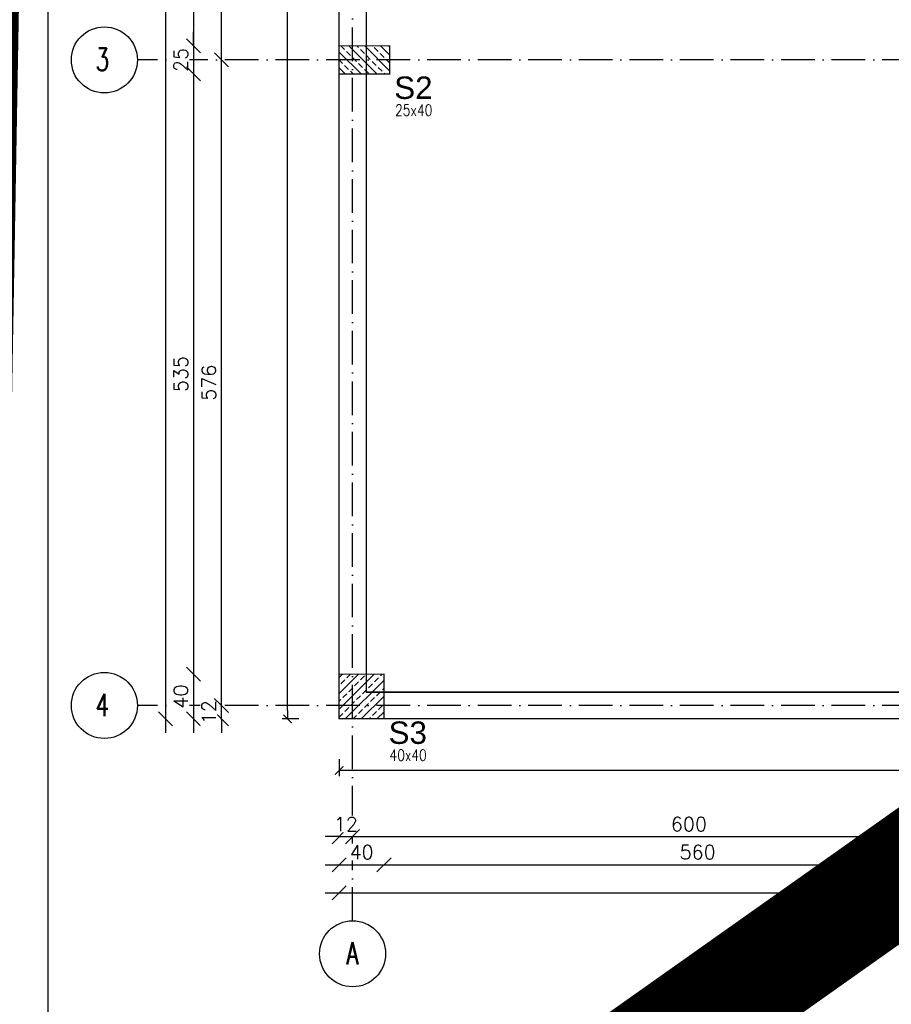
# Model space of a CAD drawing. Header units: millimetres. Extents: x -175722 to -110961, y 52375 to 104640.
# Tile 41 of 146: x -153085 to -152307, y 74726 to 75604. Entities that reach past the tile are written whole.
import ezdxf

# ---------------------------------------------------------------- set-up
doc = ezdxf.new("R2010")
doc.units = ezdxf.units.MM
doc.linetypes.add('ACAD_ISO10W100', pattern=[18, 12, -3, 0, -3])
for name, color, linetype in [('1', 7, 'Continuous'), ('_R - RAMKI', 7, 'Continuous'), ('AS_Balustrady', 53, 'Continuous'), ('BA_txs', 2, 'Continuous'), ('H', 8, 'Continuous'), ('OSIE', 4, 'ACAD_ISO10W100')]:
    doc.layers.add(name, color=color, linetype=linetype)
doc.layers.add('A_KONSTRUKCJA', color=170, linetype='Continuous', lineweight=30)
doc.styles.add('Arial', font='arial.ttf', dxfattribs={"height": 90})
doc.styles.add('BIKTS', font='bikromsw.shx', dxfattribs={"width": 0.85})
doc.styles.add('e-cad_3', font='simplex.shx', dxfattribs={"width": 0.8})
doc.styles.add('ROMANS', font='romans')
doc.styles.add('TAB_Arial_bold', font='arialbd.ttf')
doc.styles.add('Technic', font='technic_.ttf')
doc.dimstyles.new('Architektoniczny200', dxfattribs={"dimscale": 5, "dimtxt": 2.5, "dimasz": 1.5, "dimexe": 1, "dimexo": 2, "dimgap": 0, "dimtad": 0, "dimdec": 1, "dimzin": 9, "dimtxsty": 'Technic', "dimblk": 'Architectural', "dimcen": 1, "dimclrt": 7, "dimaunit": 1, "dimadec": 0, "dimazin": 0, "dimtfac": 1, "dimtdec": 1, "dimtix": 1, "dimtmove": 2, "dimatfit": 3, "dimldrblk": 'DOT', "dimfxl": 0, "dimtvp": 0.769231, "dimtolj": 1, "dimarcsym": 0})
doc.dimstyles.new('AS_DIM_STYLE1', dxfattribs={"dimscale": 5, "dimtxt": 2.5, "dimasz": 1, "dimexe": 1.25, "dimexo": 2, "dimgap": 1, "dimtad": 1, "dimdec": 0, "dimdsep": 46, "dimtxsty": 'ROMANS', "dimblk": 'OBLIQUE', "dimcen": 0, "dimdle": 1, "dimclrd": 8, "dimclre": 8, "dimclrt": 9, "dimadec": 0, "dimazin": 0, "dimtfac": 1, "dimtdec": 0, "dimtmove": 1, "dimatfit": 3, "dimldrblk": 'CLOSEDBLANK', "dimfxl": 0, "dimtolj": 1, "dimtzin": 0, "dimarcsym": 0})

# ---------------------------------------------------------------- blocks, each defined once
blk = doc.blocks.new('_Oblique')
at = {"color": 0, "linetype": 'ByBlock', "lineweight": -2}
blk.add_line((-0.5, -0.5), (0.5, 0.5), dxfattribs=at)
blk = doc.blocks.new('*D323')
at = {"layer": '_R - RAMKI', "color": 8, "lineweight": -2, "transparency": 16777216}
blk.add_line((-152954.67, 76744.1), (-152954.67, 74968.1), dxfattribs=at)
at = {"layer": 'Defpoints', "color": 0, "transparency": 16777216}
for p in [(-152799.67, 76731.6), (-152954.67, 74980.6), (-152799.67, 74980.6)]:
    blk.add_point(p, dxfattribs=at)
at = {"layer": '_R - RAMKI', "color": 8, "lineweight": -2, "transparency": 16777216, "xscale": 12.5, "yscale": 12.5, "zscale": 12.5}
for p, rotation in [((-152954.67, 76731.6), 90), ((-152954.67, 74980.6), 270)]:
    blk.add_blockref('_Oblique', p, dxfattribs=dict(at, rotation=rotation))
at = {"layer": '_R - RAMKI', "color": 9, "transparency": 16777216, "insert": (-152965.92, 75856.1), "char_height": 12.5, "attachment_point": 5, "rotation": 90, "style": 'ROMANS', "bg_fill": 3, "box_fill_scale": 1.1, "bg_fill_color": 256, "bg_fill_true_color": 13158600, "bg_fill_transparency": 0}
blk.add_mtext('\\A1;1751', dxfattribs=at)
blk = doc.blocks.new('_ClosedBlank')
at = {"color": 0, "linetype": 'ByBlock', "lineweight": -2}
for p, q in [((-1, 0.167), (0, 0)), ((-1, 0.167), (-1, -0.167)), ((0, 0), (-1, -0.167))]:
    blk.add_line(p, q, dxfattribs=at)
blk = doc.blocks.new('*D327')
at = {"layer": '_R - RAMKI', "color": 8, "lineweight": -2, "transparency": 16777216}
blk.add_line((-152929.67, 76143.93), (-152929.67, 75568.27), dxfattribs=at)
at = {"layer": 'Defpoints', "color": 0, "transparency": 16777216}
for p in [(-152799.67, 76131.43), (-152929.67, 75580.77), (-152799.67, 75580.77)]:
    blk.add_point(p, dxfattribs=at)
at = {"layer": '_R - RAMKI', "color": 8, "lineweight": -2, "transparency": 16777216, "xscale": 12.5, "yscale": 12.5, "zscale": 12.5}
for p, rotation in [((-152929.67, 76131.43), 90), ((-152929.67, 75580.77), 270)]:
    blk.add_blockref('_Oblique', p, dxfattribs=dict(at, rotation=rotation))
at = {"layer": '_R - RAMKI', "color": 9, "transparency": 16777216, "insert": (-152940.92, 75856.1), "char_height": 12.5, "attachment_point": 5, "rotation": 90, "style": 'ROMANS', "bg_fill": 3, "box_fill_scale": 1.1, "bg_fill_color": 256, "bg_fill_true_color": 13158600, "bg_fill_transparency": 0}
blk.add_mtext('\\A1;551', dxfattribs=at)
blk = doc.blocks.new('*D328')
at = {"layer": '_R - RAMKI', "color": 8, "lineweight": -2, "transparency": 16777216}
for p, q in [((-152929.67, 75580.77), (-152929.67, 75593.27)), ((-152929.67, 75580.77), (-152929.67, 75555.77)), ((-152929.67, 75555.77), (-152929.67, 75543.27))]:
    blk.add_line(p, q, dxfattribs=at)
at = {"layer": 'Defpoints', "color": 0, "transparency": 16777216}
for p in [(-152799.67, 75580.77), (-152799.67, 75555.77)]:
    blk.add_point(p, dxfattribs=at)
at = {"layer": '_R - RAMKI', "color": 8, "lineweight": -2, "transparency": 16777216, "xscale": 12.5, "yscale": 12.5, "zscale": 12.5}
for p, rotation in [((-152929.67, 75580.77), 270), ((-152929.67, 75555.77), 90)]:
    blk.add_blockref('_Oblique', p, dxfattribs=dict(at, rotation=rotation))
at = {"layer": '_R - RAMKI', "color": 9, "transparency": 16777216, "insert": (-152940.92, 75568.27), "char_height": 12.5, "attachment_point": 5, "rotation": 90, "style": 'ROMANS', "bg_fill": 3, "box_fill_scale": 1.1, "bg_fill_color": 256, "bg_fill_true_color": 13158600, "bg_fill_transparency": 0}
blk.add_mtext('\\A1;25', dxfattribs=at)
at = {"layer": 'Defpoints', "color": 0, "transparency": 16777216}
blk.add_point((-152929.67, 75555.77), dxfattribs=at)
blk = doc.blocks.new('*D329')
at = {"layer": '_R - RAMKI', "color": 8, "lineweight": -2, "transparency": 16777216}
blk.add_line((-152929.67, 75568.27), (-152929.67, 75008.1), dxfattribs=at)
at = {"layer": 'Defpoints', "color": 0, "transparency": 16777216}
for p in [(-152799.67, 75555.77), (-152929.67, 75020.6), (-152799.67, 75020.6)]:
    blk.add_point(p, dxfattribs=at)
at = {"layer": '_R - RAMKI', "color": 8, "lineweight": -2, "transparency": 16777216, "xscale": 12.5, "yscale": 12.5, "zscale": 12.5}
for p, rotation in [((-152929.67, 75555.77), 90), ((-152929.67, 75020.6), 270)]:
    blk.add_blockref('_Oblique', p, dxfattribs=dict(at, rotation=rotation))
at = {"layer": '_R - RAMKI', "color": 9, "transparency": 16777216, "insert": (-152940.92, 75288.18), "char_height": 12.5, "attachment_point": 5, "rotation": 90, "style": 'ROMANS', "bg_fill": 3, "box_fill_scale": 1.1, "bg_fill_color": 256, "bg_fill_true_color": 13158600, "bg_fill_transparency": 0}
blk.add_mtext('\\A1;535', dxfattribs=at)
blk = doc.blocks.new('*D330')
at = {"layer": '_R - RAMKI', "color": 8, "lineweight": -2, "transparency": 16777216}
blk.add_line((-152929.67, 75033.1), (-152929.67, 74968.1), dxfattribs=at)
at = {"layer": 'Defpoints', "color": 0, "transparency": 16777216}
for p in [(-152799.67, 75020.6), (-152929.67, 74980.6), (-152799.67, 74980.6)]:
    blk.add_point(p, dxfattribs=at)
at = {"layer": '_R - RAMKI', "color": 8, "lineweight": -2, "transparency": 16777216, "xscale": 12.5, "yscale": 12.5, "zscale": 12.5}
for p, rotation in [((-152929.67, 75020.6), 90), ((-152929.67, 74980.6), 270)]:
    blk.add_blockref('_Oblique', p, dxfattribs=dict(at, rotation=rotation))
at = {"layer": '_R - RAMKI', "color": 9, "transparency": 16777216, "insert": (-152940.92, 75000.6), "char_height": 12.5, "attachment_point": 5, "rotation": 90, "style": 'ROMANS', "bg_fill": 3, "box_fill_scale": 1.1, "bg_fill_color": 256, "bg_fill_true_color": 13158600, "bg_fill_transparency": 0}
blk.add_mtext('\\A1;40', dxfattribs=at)
blk = doc.blocks.new('*D331')
at = {"layer": '_R - RAMKI', "color": 8, "lineweight": -2, "transparency": 16777216}
for p, q in [((-152904.67, 74992.6), (-152904.67, 75005.1)), ((-152904.67, 74980.6), (-152904.67, 74992.6)), ((-152904.67, 74980.6), (-152904.67, 74968.1))]:
    blk.add_line(p, q, dxfattribs=at)
at = {"layer": 'Defpoints', "color": 0, "transparency": 16777216}
for p in [(-152799.67, 74992.6), (-152799.67, 74980.6)]:
    blk.add_point(p, dxfattribs=at)
at = {"layer": '_R - RAMKI', "color": 8, "lineweight": -2, "transparency": 16777216, "xscale": 12.5, "yscale": 12.5, "zscale": 12.5}
for p, rotation in [((-152904.67, 74992.6), 270), ((-152904.67, 74980.6), 90)]:
    blk.add_blockref('_Oblique', p, dxfattribs=dict(at, rotation=rotation))
at = {"layer": '_R - RAMKI', "color": 9, "transparency": 16777216, "insert": (-152915.92, 74986.6), "char_height": 12.5, "attachment_point": 5, "rotation": 90, "style": 'ROMANS', "bg_fill": 3, "box_fill_scale": 1.1, "bg_fill_color": 256, "bg_fill_true_color": 13158600, "bg_fill_transparency": 0}
blk.add_mtext('\\A1;12', dxfattribs=at)
at = {"layer": 'Defpoints', "color": 0, "transparency": 16777216}
blk.add_point((-152904.67, 74992.6), dxfattribs=at)
blk = doc.blocks.new('*D332')
at = {"layer": '_R - RAMKI', "color": 8, "lineweight": -2, "transparency": 16777216}
blk.add_line((-152904.67, 74980.1), (-152904.67, 75580.77), dxfattribs=at)
at = {"layer": 'Defpoints', "color": 0, "transparency": 16777216}
for p in [(-152904.67, 75568.27), (-152799.67, 75568.27), (-152799.67, 74992.6)]:
    blk.add_point(p, dxfattribs=at)
at = {"layer": '_R - RAMKI', "color": 8, "lineweight": -2, "transparency": 16777216, "xscale": 12.5, "yscale": 12.5, "zscale": 12.5}
for p, rotation in [((-152904.67, 75568.27), 90), ((-152904.67, 74992.6), 270)]:
    blk.add_blockref('_Oblique', p, dxfattribs=dict(at, rotation=rotation))
at = {"layer": '_R - RAMKI', "color": 9, "transparency": 16777216, "insert": (-152915.92, 75280.43), "char_height": 12.5, "attachment_point": 5, "rotation": 90, "style": 'ROMANS', "bg_fill": 3, "box_fill_scale": 1.1, "bg_fill_color": 256, "bg_fill_true_color": 13158600, "bg_fill_transparency": 0}
blk.add_mtext('\\A1;576', dxfattribs=at)
blk = doc.blocks.new('*D333')
at = {"layer": '_R - RAMKI', "color": 8, "lineweight": -2, "transparency": 16777216}
blk.add_line((-152904.67, 75555.77), (-152904.67, 76156.43), dxfattribs=at)
at = {"layer": 'Defpoints', "color": 0, "transparency": 16777216}
for p in [(-152904.67, 76143.93), (-152799.67, 76143.93), (-152799.67, 75568.27)]:
    blk.add_point(p, dxfattribs=at)
at = {"layer": '_R - RAMKI', "color": 8, "lineweight": -2, "transparency": 16777216, "xscale": 12.5, "yscale": 12.5, "zscale": 12.5}
for p, rotation in [((-152904.67, 76143.93), 90), ((-152904.67, 75568.27), 270)]:
    blk.add_blockref('_Oblique', p, dxfattribs=dict(at, rotation=rotation))
at = {"layer": '_R - RAMKI', "color": 9, "transparency": 16777216, "insert": (-152915.92, 75856.1), "char_height": 12.5, "attachment_point": 5, "rotation": 90, "style": 'ROMANS', "bg_fill": 3, "box_fill_scale": 1.1, "bg_fill_color": 256, "bg_fill_true_color": 13158600, "bg_fill_transparency": 0}
blk.add_mtext('\\A1;576', dxfattribs=at)
blk = doc.blocks.new('*D161')
at = {"layer": '_R - RAMKI', "color": 8, "lineweight": -2, "transparency": 16777216}
blk.add_line((-152812.17, 74825.6), (-150987.17, 74825.6), dxfattribs=at)
at = {"layer": 'Defpoints', "color": 0, "transparency": 16777216}
for p in [(-152799.67, 74980.6), (-150999.67, 74980.59), (-150999.67, 74825.6)]:
    blk.add_point(p, dxfattribs=at)
at = {"layer": '_R - RAMKI', "color": 8, "lineweight": -2, "transparency": 16777216, "xscale": 12.5, "yscale": 12.5, "zscale": 12.5, "rotation": 180}
blk.add_blockref('_Oblique', (-152799.67, 74825.6), dxfattribs=at)
at = {"layer": '_R - RAMKI', "color": 8, "lineweight": -2, "transparency": 16777216, "xscale": 12.5, "yscale": 12.5, "zscale": 12.5}
blk.add_blockref('_Oblique', (-150999.67, 74825.6), dxfattribs=at)
at = {"layer": '_R - RAMKI', "color": 9, "transparency": 16777216, "insert": (-151899.67, 74836.85), "char_height": 12.5, "attachment_point": 5, "style": 'ROMANS', "bg_fill": 3, "box_fill_scale": 1.1, "bg_fill_color": 256, "bg_fill_true_color": 13158600, "bg_fill_transparency": 0}
blk.add_mtext('\\A1;1800', dxfattribs=at)
blk = doc.blocks.new('*D163')
at = {"layer": '_R - RAMKI', "color": 8, "lineweight": -2, "transparency": 16777216}
blk.add_line((-152812.17, 74850.6), (-152747.17, 74850.6), dxfattribs=at)
at = {"layer": 'Defpoints', "color": 0, "transparency": 16777216}
for p in [(-152799.67, 74980.6), (-152759.67, 74980.6), (-152759.67, 74850.6)]:
    blk.add_point(p, dxfattribs=at)
at = {"layer": '_R - RAMKI', "color": 8, "lineweight": -2, "transparency": 16777216, "xscale": 12.5, "yscale": 12.5, "zscale": 12.5, "rotation": 180}
blk.add_blockref('_Oblique', (-152799.67, 74850.6), dxfattribs=at)
at = {"layer": '_R - RAMKI', "color": 8, "lineweight": -2, "transparency": 16777216, "xscale": 12.5, "yscale": 12.5, "zscale": 12.5}
blk.add_blockref('_Oblique', (-152759.67, 74850.6), dxfattribs=at)
at = {"layer": '_R - RAMKI', "color": 9, "transparency": 16777216, "insert": (-152779.67, 74861.85), "char_height": 12.5, "attachment_point": 5, "style": 'ROMANS', "bg_fill": 3, "box_fill_scale": 1.1, "bg_fill_color": 256, "bg_fill_true_color": 13158600, "bg_fill_transparency": 0}
blk.add_mtext('\\A1;40', dxfattribs=at)
blk = doc.blocks.new('*D164')
at = {"layer": '_R - RAMKI', "color": 8, "lineweight": -2, "transparency": 16777216}
blk.add_line((-152772.17, 74850.6), (-152187.67, 74850.6), dxfattribs=at)
at = {"layer": 'Defpoints', "color": 0, "transparency": 16777216}
for p in [(-152759.67, 74980.6), (-152200.17, 74980.6), (-152200.17, 74850.6)]:
    blk.add_point(p, dxfattribs=at)
at = {"layer": '_R - RAMKI', "color": 8, "lineweight": -2, "transparency": 16777216, "xscale": 12.5, "yscale": 12.5, "zscale": 12.5, "rotation": 180}
blk.add_blockref('_Oblique', (-152759.67, 74850.6), dxfattribs=at)
at = {"layer": '_R - RAMKI', "color": 8, "lineweight": -2, "transparency": 16777216, "xscale": 12.5, "yscale": 12.5, "zscale": 12.5}
blk.add_blockref('_Oblique', (-152200.17, 74850.6), dxfattribs=at)
at = {"layer": '_R - RAMKI', "color": 9, "transparency": 16777216, "insert": (-152479.92, 74861.85), "char_height": 12.5, "attachment_point": 5, "style": 'ROMANS', "bg_fill": 3, "box_fill_scale": 1.1, "bg_fill_color": 256, "bg_fill_true_color": 13158600, "bg_fill_transparency": 0}
blk.add_mtext('\\A1;560', dxfattribs=at)
blk = doc.blocks.new('*D172')
at = {"layer": '_R - RAMKI', "color": 8, "lineweight": -2, "transparency": 16777216}
for p, q in [((-152799.67, 74875.6), (-152812.17, 74875.6)), ((-152799.67, 74875.6), (-152787.67, 74875.6)), ((-152787.67, 74875.6), (-152775.17, 74875.6))]:
    blk.add_line(p, q, dxfattribs=at)
at = {"layer": 'Defpoints', "color": 0, "transparency": 16777216}
for p in [(-152787.67, 74992.6), (-152799.67, 74980.6)]:
    blk.add_point(p, dxfattribs=at)
at = {"layer": '_R - RAMKI', "color": 8, "lineweight": -2, "transparency": 16777216, "xscale": 12.5, "yscale": 12.5, "zscale": 12.5}
blk.add_blockref('_Oblique', (-152799.67, 74875.6), dxfattribs=at)
at = {"layer": '_R - RAMKI', "color": 8, "lineweight": -2, "transparency": 16777216, "xscale": 12.5, "yscale": 12.5, "zscale": 12.5, "rotation": 180}
blk.add_blockref('_Oblique', (-152787.67, 74875.6), dxfattribs=at)
at = {"layer": '_R - RAMKI', "color": 9, "transparency": 16777216, "insert": (-152793.67, 74886.85), "char_height": 12.5, "attachment_point": 5, "style": 'ROMANS', "bg_fill": 3, "box_fill_scale": 1.1, "bg_fill_color": 256, "bg_fill_true_color": 13158600, "bg_fill_transparency": 0}
blk.add_mtext('\\A1;12', dxfattribs=at)
at = {"layer": 'Defpoints', "color": 0, "transparency": 16777216}
blk.add_point((-152787.67, 74875.6), dxfattribs=at)
blk = doc.blocks.new('*D173')
at = {"layer": '_R - RAMKI', "color": 8, "lineweight": -2, "transparency": 16777216}
blk.add_line((-152800.17, 74875.6), (-152175.17, 74875.6), dxfattribs=at)
at = {"layer": 'Defpoints', "color": 0, "transparency": 16777216}
for p in [(-152787.67, 74992.6), (-152187.67, 74992.6), (-152187.67, 74875.6)]:
    blk.add_point(p, dxfattribs=at)
at = {"layer": '_R - RAMKI', "color": 8, "lineweight": -2, "transparency": 16777216, "xscale": 12.5, "yscale": 12.5, "zscale": 12.5, "rotation": 180}
blk.add_blockref('_Oblique', (-152787.67, 74875.6), dxfattribs=at)
at = {"layer": '_R - RAMKI', "color": 8, "lineweight": -2, "transparency": 16777216, "xscale": 12.5, "yscale": 12.5, "zscale": 12.5}
blk.add_blockref('_Oblique', (-152187.67, 74875.6), dxfattribs=at)
at = {"layer": '_R - RAMKI', "color": 9, "transparency": 16777216, "insert": (-152487.67, 74886.85), "char_height": 12.5, "attachment_point": 5, "style": 'ROMANS', "bg_fill": 3, "box_fill_scale": 1.1, "bg_fill_color": 256, "bg_fill_true_color": 13158600, "bg_fill_transparency": 0}
blk.add_mtext('\\A1;600', dxfattribs=at)
blk = doc.blocks.new('Architectural')
blk.add_line((-1, 0), (0, 0))
at = {"color": 7, "linetype": 'ByBlock', "const_width": 0.15}
blk.add_lwpolyline([(-0.5, -0.5), (0.5, 0.5)], dxfattribs=at)
blk = doc.blocks.new('*D183')
at = {"layer": 'AS_Balustrady', "color": 0, "linetype": 'Continuous', "lineweight": -2, "ltscale": 0.25, "transparency": 16777216}
for p, q in [((-152799.67, 74944.61), (-152799.67, 74929.61)), ((-150975.67, 74944.61), (-150975.67, 74929.61)), ((-150983.17, 74934.61), (-152792.17, 74934.61))]:
    blk.add_line(p, q, dxfattribs=at)
at = {"layer": 'Defpoints', "color": 0, "linetype": 'Continuous', "ltscale": 0.25, "transparency": 16777216}
for p in [(-152799.67, 75004.6), (-150975.67, 75004.6), (-152799.67, 74934.61)]:
    blk.add_point(p, dxfattribs=at)
at = {"layer": 'AS_Balustrady', "color": 0, "linetype": 'Continuous', "lineweight": -2, "ltscale": 0.25, "transparency": 16777216, "xscale": 7.5, "yscale": 7.5, "zscale": 7.5, "rotation": 180}
blk.add_blockref('Architectural', (-152799.67, 74934.61), dxfattribs=at)
at = {"layer": 'AS_Balustrady', "color": 0, "linetype": 'Continuous', "lineweight": -2, "ltscale": 0.25, "transparency": 16777216, "xscale": 7.5, "yscale": 7.5, "zscale": 7.5}
blk.add_blockref('Architectural', (-150975.67, 74934.61), dxfattribs=at)
at = {"layer": 'AS_Balustrady', "color": 7, "linetype": 'Continuous', "ltscale": 0.25, "transparency": 16777216, "insert": (-151881.38, 74948.71), "char_height": 12.5, "attachment_point": 5, "style": 'Technic'}
blk.add_mtext('\\A1;BI g.k.+5.65 24x35 L=1824', dxfattribs=at)
blk = doc.blocks.new('_Dot')
at = {"color": 0, "linetype": 'ByBlock', "lineweight": -2}
blk.add_line((-0.5, 0), (-1, 0), dxfattribs=at)
at = {"color": 0, "linetype": 'ByBlock', "const_width": 0.5}
blk.add_lwpolyline([(-0.25, 0, 1), (0.25, 0, 1)], format="xyb", close=True, dxfattribs=at)
blk = doc.blocks.new('*D184')
at = {"layer": 'AS_Balustrady', "color": 0, "linetype": 'Continuous', "lineweight": -2, "ltscale": 0.25, "transparency": 16777216}
for p, q in [((-152835.66, 76731.61), (-152850.66, 76731.61)), ((-152845.66, 74988.1), (-152845.66, 76724.11)), ((-152835.66, 74980.6), (-152850.66, 74980.6))]:
    blk.add_line(p, q, dxfattribs=at)
at = {"layer": 'Defpoints', "color": 0, "linetype": 'Continuous', "ltscale": 0.25, "transparency": 16777216}
for p in [(-152845.66, 76731.61), (-152775.66, 76731.61), (-152775.66, 74980.6)]:
    blk.add_point(p, dxfattribs=at)
at = {"layer": 'AS_Balustrady', "color": 0, "linetype": 'Continuous', "lineweight": -2, "ltscale": 0.25, "transparency": 16777216, "xscale": 7.5, "yscale": 7.5, "zscale": 7.5}
for p, rotation in [((-152845.66, 76731.61), 90), ((-152845.66, 74980.6), 270)]:
    blk.add_blockref('Architectural', p, dxfattribs=dict(at, rotation=rotation))
at = {"layer": 'AS_Balustrady', "color": 7, "linetype": 'Continuous', "ltscale": 0.25, "transparency": 16777216, "insert": (-152865.39, 75889.54), "char_height": 12.5, "attachment_point": 5, "rotation": 90, "style": 'Technic'}
blk.add_mtext('\\A1;BI g.k.+3.50 24x35 L=1751', dxfattribs=at)

msp = doc.modelspace()

# ---------------------------------------------------------------- hatches: boundary and pattern name
at = {"layer": 'AS_Balustrady', "linetype": 'Continuous', "ltscale": 0.25}
h = msp.add_hatch(dxfattribs=at)
h.set_pattern_fill('ANSI33', color=256, scale=40, angle=-90, style=0)
h.set_pattern_definition([(315, (-131567.506, 86912.472), (7.071068, 7.071068), []), (315, (-131567.506, 86905.401), (7.071068, 7.071068), [5, -2.5])])
h.paths.add_polyline_path([(-152754.67142, 75580.76605), (-152754.67142, 75555.76605), (-152799.67142, 75555.76605), (-152799.67142, 75580.76605)])
h = msp.add_hatch(dxfattribs=at)
h.set_pattern_fill('ANSI33', color=256, scale=40, style=0)
h.set_pattern_definition([(45, (-164131.377, 96212.764), (-7.071068, 7.071068), []), (45, (-164124.306, 96212.764), (-7.071068, 7.071068), [5, -2.5])])
h.paths.add_polyline_path([(-152799.67142, 75020.59938), (-152759.67142, 75020.59938), (-152759.67142, 74980.59938), (-152799.67142, 74980.59938)])

# ---------------------------------------------------------------- linework, layer by layer
at = {"color": 8}
msp.add_lwpolyline([(-150372.67142, 75130.09938), (-150348.67142, 75130.09938), (-150348.67142, 74980.59938), (-152799.67142, 74980.59938), (-152799.67142, 76516.03527), (-152775.67142, 76516.03527), (-152775.67142, 75004.59938), (-150999.67142, 75004.59938), (-150999.67142, 75358.59938), (-150975.67142, 75358.59938), (-150975.67142, 75004.59938), (-150372.67142, 75004.59938), (-150372.67142, 75130.09938)], dxfattribs=at)
at = {"layer": 'A_KONSTRUKCJA', "color": 1, "const_width": 1}
for points in [[(-150999.67142, 76731.59938), (-152799.67142, 76731.59938), (-152799.67142, 74980.59938), (-150999.67142, 74980.59938), (-150999.67142, 76731.59938)], [(-150999.67142, 76707.59938), (-152775.67142, 76707.59938), (-152775.67142, 75004.59938), (-150999.67142, 75004.59938)]]:
    msp.add_lwpolyline(points, dxfattribs=at)
at = {"layer": 'AS_Balustrady', "linetype": 'Continuous', "ltscale": 0.25, "const_width": 1}
for points in [[(-152799.67142, 75580.76605), (-152799.67142, 75555.76605), (-152754.67142, 75555.76605), (-152754.67142, 75580.76605)], [(-152799.67142, 74980.59938), (-152759.67142, 74980.59938), (-152759.67142, 75020.59938), (-152799.67142, 75020.59938)]]:
    msp.add_lwpolyline(points, close=True, dxfattribs=at)
at = {"layer": 'OSIE', "ltscale": 2.5}
msp.add_line((-152787.67142, 74800.59933), (-152787.67142, 76911.59943), dxfattribs=at)

# ---------------------------------------------------------------- texts
at = {"layer": 'AS_Balustrady', "linetype": 'Continuous', "ltscale": 0.25, "style": 'Arial'}
msp.add_text('S2', height=20, dxfattribs=at).set_placement((-152750.54805, 75533.49466))
at = {"layer": 'AS_Balustrady', "linetype": 'Continuous', "ltscale": 0.25, "style": 'e-cad_3', "width": 0.8}
msp.add_text('25x40', height=10, dxfattribs=at).set_placement((-152749.76806, 75518.49466))
at = {"layer": 'BA_txs', "insert": (-153930.49096, 76944.37101), "char_height": 20, "width": 721.8055681, "attachment_point": 1, "style": 'BIKTS', "bg_fill": 2}
msp.add_mtext('{\\H2x;\\T0.9;\\LUWAGI:\\P\\H0.5x;\\l1.\\W1.1619; \\W0.8;Wymiary podano w [cm], rzędne w [m].\\P\\pi-40,l40;2.{\\W1.04761; }Przed przystąpieniem do robót budowlanych i zamówieniem elementów należy zweryfikować wymiary i ilości materiałów.\\P3.{\\W1.04761; }Prowadzić pielęgnację betonu min. 7 dni od ułożenia mieszanki.\\P4.{\\W1.04761; }Wszelkie niezgodności i niejasności w dokumentacji projektowej oraz na budowie należy zgłaszać projektantowi przed wykonaniem robót budowlanych.\\P5.{\\W1.04761; }Rysunek należy rozpatrywać łącznie z pozostałymi rysunkami konstrukcji oraz z projektami branżowymi i projektem architektoniczno - budowlanym.\\P6.{\\W1.08571; }Na niniejszym rysunku przedstawiono jedynie elementy konstrukcyjne.\\P7.{\\W1.04761; }Przejścia instalacji sanitarnej przez konstrukcję należy zweryfikować z branżą architektoniczną i sanitarną bezpośrednio przed rozpoczęciem prac oraz skoordynować dodatkowo na etapie budowy.\\P8. Bezpośrednio pod fundamentami należy wykonać warstwę z betonu podkładowego C8/10 grubości min. 10cm.\\P9. Przed rozpoczęciem prac zapoznać się z dokumentacją geologiczną przedsięwzięcia.\\P10. Gleby oraz nasypy występujące na terenie inwestycji uznaje się za nienośne. \\P11. W przypadku wystapienia gruntów nienośnych w poziomie posadowienia należy je wybrać w całości do poziomu występowania rodzimego gruntu nośnego i dokonać wymiany gruntu (nasyp kontrolowany).\\P12. \\H1x;Nasyp kontrolowany wykonywać warstwami z kruszywa nieklinującego się zagęszczonego do poziomu Is>0,97.\\P\\H1x;13. Odbiór gruntu w dnie wykopu fundamentowego, nadzór nad wymianą gruntu, kontolę stopnia zagęszczenia warstw itd. prowadzić pod ciągłym nadzorem kierownika budowy  i potwierdzić wpisami do dziennika budowy.\\P14. \\H1x;Ze względu na możliwość występowania na terenie inwestycji gruntów wrażliwych na działanie wód opadowych należy chronić dno wykopu przed działaniem opadów atmosferycznych. Zaleca się wykonać wykopy w porze suchej, a następnie jak najszybciej zamknąć je "chudziakiem"\\P\\H1x;15. Fundamenty oraz ściany fundamentowe zaleca się wykonać z betonu wodoszczelnego C25/30 W8.\\P16. Elementy konstrukcji budynku zabezpieczyć systemową izolacją przeciwwodną (hydroizolacją) stosując rozwiązania systemowe zgodnie z instrukcją producenta i atestami. Zastosowany system pownien w pełni zabezpieczyć elementy budynku przed oddziaływaniem wód opadowych, gruntowych, podciąganiem kapilarnym itd.\\P17. Izolacje przeciwwodne wg. szczegółów projektu architektoniczno-budowlanego.\\P18. Na etapie prac przygotowawczych przed wykonaniem fundamentów należy dokładnie zapoznać się z projektami branżowymi i niezbędne instalacje wykonać pod fundamentami. Dokładne lokalizacje, rzędne przejść oraz sposób uszczelnienia przejść instalacyjnych przez fundamenty wg. projektów branżowych. \\P\\H1x;19. Na zasypki fundamentów i ścian fundamentowych stosować pospółki lub niezaglinione piaski co najmniej średnioziarniste.\\P20. Fundamenty sytuować w odniesieniu do osi i wymiarów modularnych budynku.\\P\\pi0,l0;21. \\H1x;Nie odczytywać wymiarów ze skali rysunku.}', dxfattribs=at)
at = {"layer": 'H', "color": 142, "linetype": 'ByBlock', "ltscale": 0.1, "insert": (-152782.4562, 74781.61937), "char_height": 20, "width": 32.7021847, "attachment_point": 3, "style": 'TAB_Arial_bold'}
msp.add_mtext('{\\W0.7;\\Fromans|c238;A}', dxfattribs=at)

# ---------------------------------------------------------------- next in the draw order: linework, layer by layer
at = {"layer": '1', "color": 32}
msp.add_lwpolyline([(-153059.65197, 74155.05579), (-148959.65197, 74155.05579), (-148959.65197, 77025.05579), (-153059.65197, 77025.05579)], close=True, dxfattribs=at)
at = {"layer": 'H', "color": 142, "linetype": 'ByBlock', "ltscale": 0.1}
for centre in [(-153009.12583, 75568.26605), (-153009.12583, 74992.59938), (-152787.67142, 74771.14492)]:
    msp.add_circle(centre, 29.45441, dxfattribs=at)
at = {"layer": 'OSIE', "ltscale": 2.5}
for p, q in [((-150210.67142, 75568.26605), (-152979.67142, 75568.26605)), ((-150210.67142, 74992.59938), (-152979.67142, 74992.59938))]:
    msp.add_line(p, q, dxfattribs=at)

# ---------------------------------------------------------------- next in the draw order: texts
at = {"layer": 'H', "color": 142, "linetype": 'ByBlock', "ltscale": 0.1, "char_height": 20, "width": 32.7021847, "attachment_point": 3, "style": 'TAB_Arial_bold'}
for s, insert in [('{\\Fromans|c238;\\W0.7;3}', (-153004.90264, 75578.7405)), ('{\\Fromans|c238;\\W0.7;4}', (-153004.90264, 75003.07383))]:
    msp.add_mtext(s, dxfattribs=dict(at, insert=insert))

# ---------------------------------------------------------------- next in the draw order: dimensions: what is measured, and where the dimension line sits
at = {"layer": '_R - RAMKI'}
dim = msp.add_linear_dim(base=(-152954.67142, 74980.59938), p1=(-152799.67142, 76731.59938), p2=(-152799.67142, 74980.59938), angle=90, dimstyle='AS_DIM_STYLE1', override={"dimscale": 12.5, "dimtxt": 1, "dimgap": 0.4, "dimse1": 1, "dimse2": 1, "dimtix": 1, "dimfxl": 10, "dimfxlon": 1}, dxfattribs=at)
dim.commit()
dim.dimension.update_dxf_attribs({"geometry": '*D323', "text_midpoint": (-152965.92142, 75856.09938)})

# ---------------------------------------------------------------- next in the draw order: dimensions: what is measured, and where the dimension line sits
dim = msp.add_linear_dim(base=(-152929.67142, 75580.76605), p1=(-152799.67142, 76131.43271), p2=(-152799.67142, 75580.76605), angle=90, dimstyle='AS_DIM_STYLE1', override={"dimscale": 12.5, "dimtxt": 1, "dimgap": 0.4, "dimse1": 1, "dimse2": 1, "dimtix": 1, "dimfxl": 10, "dimfxlon": 1}, dxfattribs=at)
dim.commit()
dim.dimension.update_dxf_attribs({"geometry": '*D327', "text_midpoint": (-152940.92142, 75856.09938)})

# ---------------------------------------------------------------- next in the draw order: dimensions: what is measured, and where the dimension line sits
dim = msp.add_linear_dim(base=(-152929.67142, 75555.76605), p1=(-152799.67142, 75580.76605), p2=(-152799.67142, 75555.76605), angle=90, dimstyle='AS_DIM_STYLE1', override={"dimscale": 12.5, "dimtxt": 1, "dimgap": 0.4, "dimse1": 1, "dimse2": 1, "dimtix": 1, "dimfxl": 10, "dimfxlon": 1}, dxfattribs=at)
dim.commit()
dim.dimension.update_dxf_attribs({"geometry": '*D328', "text_midpoint": (-152940.92142, 75568.26605)})

# ---------------------------------------------------------------- next in the draw order: dimensions: what is measured, and where the dimension line sits
dim = msp.add_linear_dim(base=(-152929.67142, 75020.59938), p1=(-152799.67142, 75555.76605), p2=(-152799.67142, 75020.59938), angle=90, dimstyle='AS_DIM_STYLE1', override={"dimscale": 12.5, "dimtxt": 1, "dimgap": 0.4, "dimse1": 1, "dimse2": 1, "dimtix": 1, "dimfxl": 10, "dimfxlon": 1}, dxfattribs=at)
dim.commit()
dim.dimension.update_dxf_attribs({"geometry": '*D329', "text_midpoint": (-152940.92142, 75288.18271)})

# ---------------------------------------------------------------- next in the draw order: dimensions: what is measured, and where the dimension line sits
dim = msp.add_linear_dim(base=(-152929.67142, 74980.59938), p1=(-152799.67142, 75020.59938), p2=(-152799.67142, 74980.59938), angle=90, dimstyle='AS_DIM_STYLE1', override={"dimscale": 12.5, "dimtxt": 1, "dimgap": 0.4, "dimse1": 1, "dimse2": 1, "dimtix": 1, "dimfxl": 10, "dimfxlon": 1}, dxfattribs=at)
dim.commit()
dim.dimension.update_dxf_attribs({"geometry": '*D330', "text_midpoint": (-152940.92142, 75000.59938)})

# ---------------------------------------------------------------- next in the draw order: dimensions: what is measured, and where the dimension line sits
dim = msp.add_linear_dim(base=(-152904.67142, 74992.59938), p1=(-152799.67142, 74980.59938), p2=(-152799.67142, 74992.59938), angle=90, dimstyle='AS_DIM_STYLE1', override={"dimscale": 12.5, "dimtxt": 1, "dimgap": 0.4, "dimse1": 1, "dimse2": 1, "dimtix": 1, "dimfxl": 10, "dimfxlon": 1}, dxfattribs=at)
dim.commit()
dim.dimension.update_dxf_attribs({"geometry": '*D331', "text_midpoint": (-152915.92142, 74986.59938)})

# ---------------------------------------------------------------- next in the draw order: dimensions: what is measured, and where the dimension line sits
dim = msp.add_linear_dim(base=(-152904.67142, 75568.26605), p1=(-152799.67142, 74992.59938), p2=(-152799.67142, 75568.26605), angle=90, dimstyle='AS_DIM_STYLE1', override={"dimscale": 12.5, "dimtxt": 1, "dimgap": 0.4, "dimse1": 1, "dimse2": 1, "dimtix": 1, "dimfxl": 10, "dimfxlon": 1}, dxfattribs=at)
dim.commit()
dim.dimension.update_dxf_attribs({"geometry": '*D332', "text_midpoint": (-152915.92142, 75280.43271)})

# ---------------------------------------------------------------- next in the draw order: dimensions: what is measured, and where the dimension line sits
dim = msp.add_linear_dim(base=(-152904.67142, 76143.93271), p1=(-152799.67142, 75568.26605), p2=(-152799.67142, 76143.93271), angle=90, dimstyle='AS_DIM_STYLE1', override={"dimscale": 12.5, "dimtxt": 1, "dimgap": 0.4, "dimse1": 1, "dimse2": 1, "dimtix": 1, "dimfxl": 10, "dimfxlon": 1}, dxfattribs=at)
dim.commit()
dim.dimension.update_dxf_attribs({"geometry": '*D333', "text_midpoint": (-152915.92142, 75856.09938)})
dim = msp.add_linear_dim(base=(-150999.67142, 74825.59933), p1=(-152799.67142, 74980.59938), p2=(-150999.67142, 74980.58758), dimstyle='AS_DIM_STYLE1', override={"dimscale": 12.5, "dimtxt": 1, "dimgap": 0.4, "dimse1": 1, "dimse2": 1, "dimtix": 1, "dimfxl": 10, "dimfxlon": 1}, dxfattribs=at)
dim.commit()
dim.dimension.update_dxf_attribs({"geometry": '*D161', "text_midpoint": (-151899.67142, 74836.84933)})

# ---------------------------------------------------------------- next in the draw order: dimensions: what is measured, and where the dimension line sits
dim = msp.add_linear_dim(base=(-152759.67142, 74850.59933), p1=(-152799.67142, 74980.59938), p2=(-152759.67142, 74980.59938), dimstyle='AS_DIM_STYLE1', override={"dimscale": 12.5, "dimtxt": 1, "dimgap": 0.4, "dimse1": 1, "dimse2": 1, "dimtix": 1, "dimfxl": 10, "dimfxlon": 1}, dxfattribs=at)
dim.commit()
dim.dimension.update_dxf_attribs({"geometry": '*D163', "text_midpoint": (-152779.67142, 74861.84933)})

# ---------------------------------------------------------------- next in the draw order: dimensions: what is measured, and where the dimension line sits
dim = msp.add_linear_dim(base=(-152200.1714245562, 74850.5993323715), p1=(-152759.6714245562, 74980.5993814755), p2=(-152200.1714245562, 74980.5993814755), dimstyle='AS_DIM_STYLE1', override={"dimscale": 12.5, "dimtxt": 1, "dimgap": 0.4, "dimse1": 1, "dimse2": 1, "dimtix": 1, "dimfxl": 10, "dimfxlon": 1}, dxfattribs=at)
dim.commit()
dim.dimension.update_dxf_attribs({"geometry": '*D164', "text_midpoint": (-152479.9214245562, 74861.8493323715)})

# ---------------------------------------------------------------- next in the draw order: dimensions: what is measured, and where the dimension line sits
dim = msp.add_linear_dim(base=(-152787.67142, 74875.59933), p1=(-152799.67142, 74980.59938), p2=(-152787.67142, 74992.59938), dimstyle='AS_DIM_STYLE1', override={"dimscale": 12.5, "dimtxt": 1, "dimgap": 0.4, "dimse1": 1, "dimse2": 1, "dimtix": 1, "dimfxl": 10, "dimfxlon": 1}, dxfattribs=at)
dim.commit()
dim.dimension.update_dxf_attribs({"geometry": '*D172', "text_midpoint": (-152793.67142, 74886.84933)})

# ---------------------------------------------------------------- next in the draw order: dimensions: what is measured, and where the dimension line sits
dim = msp.add_linear_dim(base=(-152187.67142, 74875.59933), p1=(-152787.67142, 74992.59938), p2=(-152187.67142, 74992.59938), dimstyle='AS_DIM_STYLE1', override={"dimscale": 12.5, "dimtxt": 1, "dimgap": 0.4, "dimse1": 1, "dimse2": 1, "dimtix": 1, "dimfxl": 10, "dimfxlon": 1}, dxfattribs=at)
dim.commit()
dim.dimension.update_dxf_attribs({"geometry": '*D173', "text_midpoint": (-152487.67142, 74886.84933)})

# ---------------------------------------------------------------- next in the draw order: linework, layer by layer
at = {"const_width": 100}
msp.add_lwpolyline([(-148828.98814, 77295.70393), (-153159.65197, 74232.78634), (-153109.65197, 77075.05579), (-148909.65197, 77075.05579), (-148959.65197, 74232.78634), (-153208.68539, 76944.37101)], dxfattribs=at)

# ---------------------------------------------------------------- next in the draw order: texts
at = {"layer": 'AS_Balustrady', "linetype": 'Continuous', "ltscale": 0.25, "style": 'Arial'}
msp.add_text('S3', height=20, dxfattribs=at).set_placement((-152755.54805, 74958.32799))
at = {"layer": 'AS_Balustrady', "linetype": 'Continuous', "ltscale": 0.25, "style": 'e-cad_3', "width": 0.8}
msp.add_text('40x40', height=10, dxfattribs=at).set_placement((-152754.76806, 74943.32799))

# ---------------------------------------------------------------- next in the draw order: dimensions: what is measured, and where the dimension line sits
at = {"layer": 'AS_Balustrady', "linetype": 'Continuous', "ltscale": 0.25}
dim = msp.add_linear_dim(base=(-152845.66469, 76731.61215), p1=(-152775.66426, 74980.59938), p2=(-152775.66469, 76731.61215), angle=270, text='BI g.k.+3.50 24x35 L=<>', dimstyle='Architektoniczny200', dxfattribs=at)
dim.commit()
dim.dimension.update_dxf_attribs({"geometry": '*D184', "text_midpoint": (-152865.38902, 75889.53797), "dimtype": 160})
dim = msp.add_linear_dim(base=(-152799.67142, 74934.61119), p1=(-150975.67142, 75004.59938), p2=(-152799.67142, 75004.59938), text='BI g.k.+5.65 24x35 L=<>', dimstyle='Architektoniczny200', dxfattribs=at)
dim.commit()
dim.dimension.update_dxf_attribs({"geometry": '*D183', "text_midpoint": (-151881.38382, 74948.70722), "dimtype": 160})

doc.saveas('drawing.dxf')
